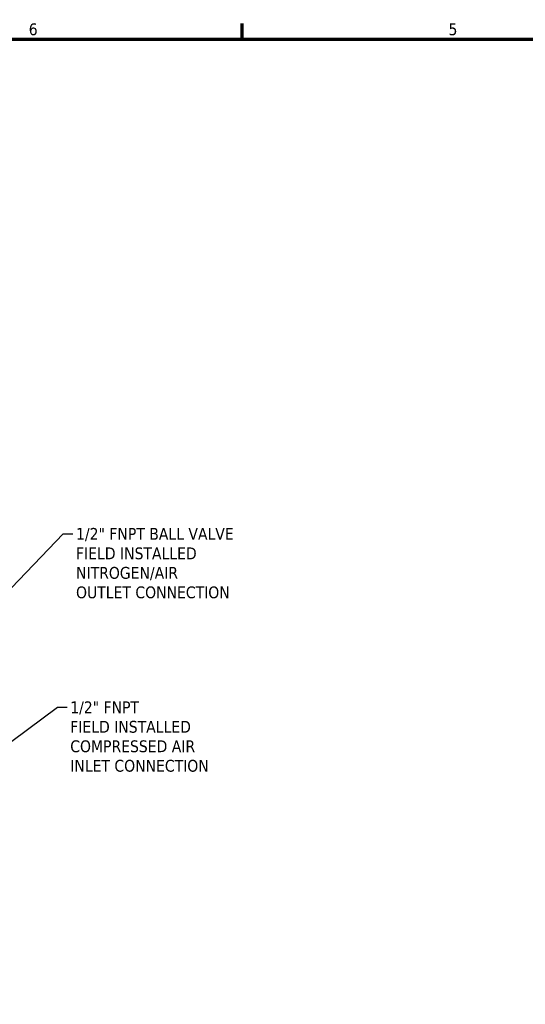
# Model space of a CAD drawing. Header units: inches. Extents: x 1 to 203, y 4 to 128.
# Tile 24 of 66: x 63 to 94, y 67 to 127. Entities that reach past the tile are written whole.
import ezdxf

# ---------------------------------------------------------------- set-up
doc = ezdxf.new("R2010")
doc.units = ezdxf.units.IN
doc.header["$LTSCALE"] = 6
doc.header["$MEASUREMENT"] = 0
doc.layers.add('Border (ANSI)', color=7, linetype='Continuous', lineweight=70)
doc.layers.add('Symbol (ANSI)', color=7, linetype='Continuous', lineweight=25)
doc.styles.add('Dimension Text', font='tahoma.ttf')
doc.styles.add('Note Text (ANSI)', font='tahoma.ttf')
doc.dimstyles.new('Default (ANSI)$7', dxfattribs={"dimscale": 6, "dimtxt": 0.12, "dimasz": 0.098425, "dimexe": 0.125, "dimexo": 0.0625, "dimgap": 0.031496, "dimtad": 0, "dimtih": 1, "dimtoh": 1, "dimrnd": 1e-08, "dimzin": 4, "dimdsep": 46, "dimtxsty": 'Note Text (ANSI)', "dimcen": 0.09, "dimdle": 0.393701, "dimclrd": 256, "dimclre": 256, "dimclrt": 256, "dimadec": 0, "dimazin": 1, "dimtfac": 1, "dimtofl": 0, "dimtmove": 0, "dimatfit": 3, "dimfxl": 1, "dimtolj": 1, "dimtzin": 4, "dimlwd": -1, "dimlwe": -1, "dimarcsym": 0})

# ---------------------------------------------------------------- blocks, each defined once
blk = doc.blocks.new('Borders Default Border')
at = {"layer": 'Border (ANSI)'}
blk.add_line((12.75, 21), (12.75, 21.16), dxfattribs=at)
at = {"layer": 'Border (ANSI)', "flags": 128}
blk.add_lwpolyline([(0.5, 1), (0.5, 21), (33.5, 21), (33.5, 1), (0.5, 1)], dxfattribs=at)
at = {"layer": 'Border (ANSI)', "char_height": 0.12, "attachment_point": 7, "style": 'Dimension Text'}
for s, insert in [('6', (10.5867, 21.0375)), ('5', (14.8399, 21.0375))]:
    blk.add_mtext(s, dxfattribs=dict(at, insert=insert))

msp = doc.modelspace()

# ---------------------------------------------------------------- block references
at = {"xscale": 6, "yscale": 6, "zscale": 6}
msp.add_blockref('Borders Default Border', (0, 0), dxfattribs=at)

# ---------------------------------------------------------------- texts
at = {"layer": 'Symbol (ANSI)', "char_height": 0.72, "attachment_point": 1, "line_spacing_factor": 0.987884, "style": 'Note Text (ANSI)'}
for s, insert, width in [('\\fTahoma|b0|i0;1/2" FNPT BALL VALVE\\P\\fTahoma|b0|i0;FIELD INSTALLED\\P\\fTahoma|b0|i0;NITROGEN/AIR\\P\\fTahoma|b0|i0;OUTLET CONNECTION', (66.393, 96.262), 10.07241), ('\\fTahoma|b0|i0;1/2" FNPT\\P\\fTahoma|b0|i0;FIELD INSTALLED\\P\\fTahoma|b0|i0;COMPRESSED AIR\\P\\fTahoma|b0|i0;INLET CONNECTION', (66.041, 85.712), 9.04259)]:
    msp.add_mtext(s, dxfattribs=dict(at, insert=insert, width=width))

# ---------------------------------------------------------------- leaders
at = {"layer": 'Symbol (ANSI)', "annotation_type": 0, "has_hookline": 1, "hookline_direction": 0}
for points, text_width in [([(62.018, 92.151), (65.614, 95.902), (66.204, 95.902)], 9.933), ([(61.186, 82.323), (65.262, 85.352), (65.853, 85.352)], 8.926)]:
    msp.add_leader(points, dimstyle='Default (ANSI)$7', override={"dimtad": 0}, dxfattribs=dict(at, text_width=text_width))

doc.saveas('drawing.dxf')
